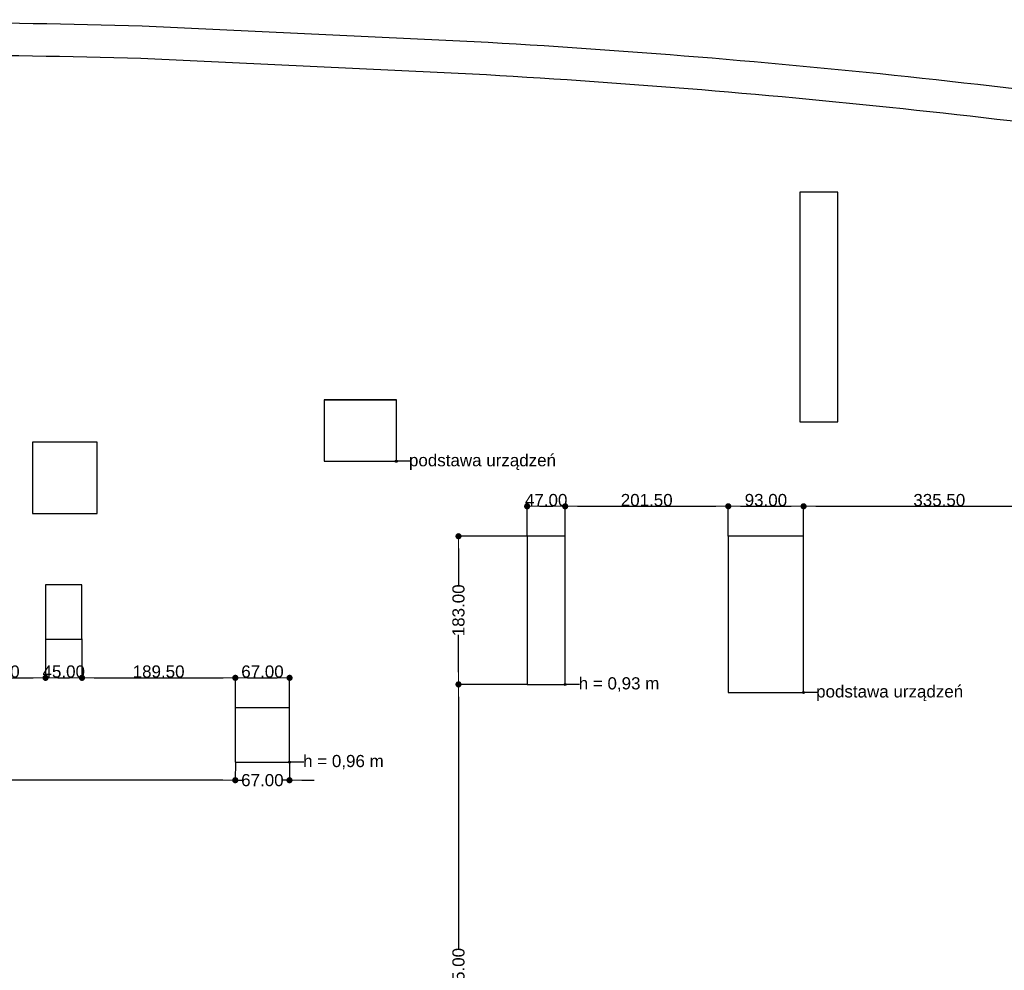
# Model space of a CAD drawing. Header units: millimetres. Extents: x -175445 to -20415, y -559200 to 231527.
# Tile 59 of 256: x -133454 to -121290, y -229884 to -218144. Entities that reach past the tile are written whole.
import ezdxf

# ---------------------------------------------------------------- set-up
doc = ezdxf.new("R2010")
doc.units = ezdxf.units.MM
doc.header["$MEASUREMENT"] = 0
doc.linetypes.add('Wipeout_Contour', pattern=[1000, 0, -1000])
for name, color, linetype in [('Linia', 7, 'Continuous'), ('Strop', 7, 'Continuous'), ('Słup', 7, 'Continuous'), ('Tekst', 7, 'Continuous'), ('Wymiary', 63, 'Continuous')]:
    doc.layers.add(name, color=color, linetype=linetype)
doc.styles.add('Arial', font='txt')
doc.styles.add('Times new roman', font='txt')
doc.dimstyles.new('GENERATED_STYLE__1', dxfattribs={"dimtxt": 150, "dimasz": 152, "dimexe": 0.18, "dimexo": 0, "dimgap": 0.09, "dimtad": 1, "dimtih": 1, "dimtoh": 1, "dimlfac": 0.1, "dimzin": 0, "dimdsep": 46, "dimtxsty": 'Arial', "dimblk": 'ARROWHEAD_11', "dimblk1": 'ARROWHEAD_11', "dimblk2": 'ARROWHEAD_11', "dimcen": 0.09, "dimclrd": 114, "dimclre": 114, "dimclrt": 114, "dimazin": 0, "dimtfac": 1, "dimtdec": 4, "dimtmove": 0, "dimatfit": 3, "dimfxl": 1, "dimtolj": 1, "dimtzin": 0, "dimarcsym": 0})
doc.dimstyles.new('GENERATED_STYLE__2', dxfattribs={"dimtxt": 150, "dimasz": 152, "dimexe": 0.18, "dimexo": 0, "dimgap": 0.09, "dimtad": 1, "dimlfac": 0.1, "dimzin": 0, "dimdsep": 46, "dimtxsty": 'Arial', "dimblk": 'ARROWHEAD_11', "dimblk1": 'ARROWHEAD_11', "dimblk2": 'ARROWHEAD_11', "dimcen": 0.09, "dimclrd": 114, "dimclre": 114, "dimclrt": 114, "dimazin": 0, "dimtfac": 1, "dimtdec": 4, "dimtmove": 0, "dimatfit": 3, "dimfxl": 1, "dimtolj": 1, "dimtzin": 0, "dimarcsym": 0})

# ---------------------------------------------------------------- blocks, each defined once
blk = doc.blocks.new('ARROWHEAD_11')
at = {"color": 0, "linetype": 'Continuous', "lineweight": 0}
blk.add_line((0, 0), (-1, 0), dxfattribs=at)
at = {"color": 0, "linetype": 'Continuous', "lineweight": 0, "const_width": 0.25, "flags": 128}
blk.add_lwpolyline([(-0.125, 0, 1), (0.125, 0, 1)], format="xyb", close=True, dxfattribs=at)
blk = doc.blocks.new('*D3934')
at = {"layer": 'Defpoints', "color": 0}
for p in [(-133135, -225792), (-134415, -226132), (-133135, -226272)]:
    blk.add_point(p, dxfattribs=at)
at = {"layer": 'Wymiary', "color": 114, "lineweight": -2}
for p, q in [((-133135, -225792), (-133135, -226272)), ((-134415, -226132), (-134415, -226272)), ((-134263, -226272), (-133287, -226272))]:
    blk.add_line(p, q, dxfattribs=at)
at = {"layer": 'Wymiary', "color": 114, "lineweight": -2, "xscale": 152, "yscale": 152, "zscale": 152, "rotation": 180}
blk.add_blockref('ARROWHEAD_11', (-134415, -226272), dxfattribs=at)
at = {"layer": 'Wymiary', "color": 114, "lineweight": -2, "xscale": 152, "yscale": 152, "zscale": 152}
blk.add_blockref('ARROWHEAD_11', (-133135, -226272), dxfattribs=at)
at = {"layer": 'Wymiary', "color": 114, "lineweight": 13, "insert": (-133775, -226195), "char_height": 150, "attachment_point": 5, "style": 'Arial'}
blk.add_mtext('\\A1;128.00', dxfattribs=at)
blk = doc.blocks.new('*D3935')
at = {"layer": 'Defpoints', "color": 0}
for p in [(-133135, -225792), (-132685, -225792), (-132685, -226272)]:
    blk.add_point(p, dxfattribs=at)
at = {"layer": 'Wymiary', "color": 114, "lineweight": -2}
for p, q in [((-133135, -225792), (-133135, -226272)), ((-132685, -225792), (-132685, -226272)), ((-132983, -226272), (-132837, -226272))]:
    blk.add_line(p, q, dxfattribs=at)
at = {"layer": 'Wymiary', "color": 114, "lineweight": -2, "xscale": 152, "yscale": 152, "zscale": 152, "rotation": 180}
blk.add_blockref('ARROWHEAD_11', (-133135, -226272), dxfattribs=at)
at = {"layer": 'Wymiary', "color": 114, "lineweight": -2, "xscale": 152, "yscale": 152, "zscale": 152}
blk.add_blockref('ARROWHEAD_11', (-132685, -226272), dxfattribs=at)
at = {"layer": 'Wymiary', "color": 114, "lineweight": 13, "insert": (-132910, -226195), "char_height": 150, "attachment_point": 5, "style": 'Arial'}
blk.add_mtext('\\A1;45.00', dxfattribs=at)
blk = doc.blocks.new('*D3936')
at = {"layer": 'Defpoints', "color": 0}
for p in [(-132685, -225792), (-130790, -226272), (-130790, -226642)]:
    blk.add_point(p, dxfattribs=at)
at = {"layer": 'Wymiary', "color": 114, "lineweight": -2}
for p, q in [((-132685, -225792), (-132685, -226272)), ((-132533, -226272), (-130942, -226272)), ((-130790, -226642), (-130790, -226271))]:
    blk.add_line(p, q, dxfattribs=at)
at = {"layer": 'Wymiary', "color": 114, "lineweight": -2, "xscale": 152, "yscale": 152, "zscale": 152, "rotation": 180}
blk.add_blockref('ARROWHEAD_11', (-132685, -226272), dxfattribs=at)
at = {"layer": 'Wymiary', "color": 114, "lineweight": -2, "xscale": 152, "yscale": 152, "zscale": 152}
blk.add_blockref('ARROWHEAD_11', (-130790, -226272), dxfattribs=at)
at = {"layer": 'Wymiary', "color": 114, "lineweight": 13, "insert": (-131738, -226195), "char_height": 150, "attachment_point": 5, "style": 'Arial'}
blk.add_mtext('\\A1;189.50', dxfattribs=at)
blk = doc.blocks.new('*D3937')
at = {"layer": 'Defpoints', "color": 0}
for p in [(-130120, -226272), (-130790, -226642), (-130120, -226642)]:
    blk.add_point(p, dxfattribs=at)
at = {"layer": 'Wymiary', "color": 114, "lineweight": -2}
for p, q in [((-130790, -226642), (-130790, -226271)), ((-130638, -226272), (-130272, -226272)), ((-130120, -226642), (-130120, -226271))]:
    blk.add_line(p, q, dxfattribs=at)
at = {"layer": 'Wymiary', "color": 114, "lineweight": -2, "xscale": 152, "yscale": 152, "zscale": 152, "rotation": 180}
blk.add_blockref('ARROWHEAD_11', (-130790, -226272), dxfattribs=at)
at = {"layer": 'Wymiary', "color": 114, "lineweight": -2, "xscale": 152, "yscale": 152, "zscale": 152}
blk.add_blockref('ARROWHEAD_11', (-130120, -226272), dxfattribs=at)
at = {"layer": 'Wymiary', "color": 114, "lineweight": 13, "insert": (-130455, -226195), "char_height": 150, "attachment_point": 5, "style": 'Arial'}
blk.add_mtext('\\A1;67.00', dxfattribs=at)
blk = doc.blocks.new('*D3938')
at = {"layer": 'Defpoints', "color": 0}
for p in [(-126715, -224153), (-127185, -224523), (-126715, -224523)]:
    blk.add_point(p, dxfattribs=at)
at = {"layer": 'Wymiary', "color": 114, "lineweight": -2}
for p, q in [((-127185, -224523), (-127185, -224153)), ((-127033, -224153), (-126867, -224153)), ((-126715, -224523), (-126715, -224153))]:
    blk.add_line(p, q, dxfattribs=at)
at = {"layer": 'Wymiary', "color": 114, "lineweight": -2, "xscale": 152, "yscale": 152, "zscale": 152, "rotation": 180}
blk.add_blockref('ARROWHEAD_11', (-127185, -224153), dxfattribs=at)
at = {"layer": 'Wymiary', "color": 114, "lineweight": -2, "xscale": 152, "yscale": 152, "zscale": 152}
blk.add_blockref('ARROWHEAD_11', (-126715, -224153), dxfattribs=at)
at = {"layer": 'Wymiary', "color": 114, "lineweight": 13, "insert": (-126950, -224077), "char_height": 150, "attachment_point": 5, "style": 'Arial'}
blk.add_mtext('\\A1;47.00', dxfattribs=at)
blk = doc.blocks.new('*D3939')
at = {"layer": 'Defpoints', "color": 0}
for p in [(-124700, -224153), (-126715, -224523), (-124700, -224523)]:
    blk.add_point(p, dxfattribs=at)
at = {"layer": 'Wymiary', "color": 114, "lineweight": -2}
for p, q in [((-126715, -224523), (-126715, -224153)), ((-126563, -224153), (-124852, -224153)), ((-124700, -224523), (-124700, -224153))]:
    blk.add_line(p, q, dxfattribs=at)
at = {"layer": 'Wymiary', "color": 114, "lineweight": -2, "xscale": 152, "yscale": 152, "zscale": 152, "rotation": 180}
blk.add_blockref('ARROWHEAD_11', (-126715, -224153), dxfattribs=at)
at = {"layer": 'Wymiary', "color": 114, "lineweight": -2, "xscale": 152, "yscale": 152, "zscale": 152}
blk.add_blockref('ARROWHEAD_11', (-124700, -224153), dxfattribs=at)
at = {"layer": 'Wymiary', "color": 114, "lineweight": 13, "insert": (-125708, -224077), "char_height": 150, "attachment_point": 5, "style": 'Arial'}
blk.add_mtext('\\A1;201.50', dxfattribs=at)
blk = doc.blocks.new('*D3940')
at = {"layer": 'Defpoints', "color": 0}
for p in [(-123770, -224153), (-124700, -224523), (-123770, -224523)]:
    blk.add_point(p, dxfattribs=at)
at = {"layer": 'Wymiary', "color": 114, "lineweight": -2}
for p, q in [((-124700, -224523), (-124700, -224153)), ((-124548, -224153), (-123922, -224153)), ((-123770, -224523), (-123770, -224153))]:
    blk.add_line(p, q, dxfattribs=at)
at = {"layer": 'Wymiary', "color": 114, "lineweight": -2, "xscale": 152, "yscale": 152, "zscale": 152, "rotation": 180}
blk.add_blockref('ARROWHEAD_11', (-124700, -224153), dxfattribs=at)
at = {"layer": 'Wymiary', "color": 114, "lineweight": -2, "xscale": 152, "yscale": 152, "zscale": 152}
blk.add_blockref('ARROWHEAD_11', (-123770, -224153), dxfattribs=at)
at = {"layer": 'Wymiary', "color": 114, "lineweight": 13, "insert": (-124235, -224077), "char_height": 150, "attachment_point": 5, "style": 'Arial'}
blk.add_mtext('\\A1;93.00', dxfattribs=at)
blk = doc.blocks.new('*D3941')
at = {"layer": 'Defpoints', "color": 0}
for p in [(-120415, -224153), (-123770, -224523), (-120415, -224523)]:
    blk.add_point(p, dxfattribs=at)
at = {"layer": 'Wymiary', "color": 114, "lineweight": -2}
for p, q in [((-123770, -224523), (-123770, -224153)), ((-123618, -224153), (-120567, -224153)), ((-120415, -224523), (-120415, -224153))]:
    blk.add_line(p, q, dxfattribs=at)
at = {"layer": 'Wymiary', "color": 114, "lineweight": -2, "xscale": 152, "yscale": 152, "zscale": 152, "rotation": 180}
blk.add_blockref('ARROWHEAD_11', (-123770, -224153), dxfattribs=at)
at = {"layer": 'Wymiary', "color": 114, "lineweight": -2, "xscale": 152, "yscale": 152, "zscale": 152}
blk.add_blockref('ARROWHEAD_11', (-120415, -224153), dxfattribs=at)
at = {"layer": 'Wymiary', "color": 114, "lineweight": 13, "insert": (-122093, -224077), "char_height": 150, "attachment_point": 5, "style": 'Arial'}
blk.add_mtext('\\A1;335.50', dxfattribs=at)
blk = doc.blocks.new('*D3954')
at = {"layer": 'Defpoints', "color": 0}
for p in [(-130790, -227312), (-130120, -227312), (-130791, -227536)]:
    blk.add_point(p, dxfattribs=at)
at = {"layer": 'Wymiary', "color": 114, "lineweight": -2}
for p, q in [((-130790, -227312), (-130791, -227536)), ((-130120, -227312), (-130121, -227536)), ((-130943, -227536), (-131095, -227536)), ((-130791, -227536), (-130709, -227536)), ((-130121, -227536), (-130202, -227536)), ((-129969, -227536), (-129817, -227536))]:
    blk.add_line(p, q, dxfattribs=at)
at = {"layer": 'Wymiary', "color": 114, "lineweight": -2, "xscale": 152, "yscale": 152, "zscale": 152}
for p, rotation in [((-130791, -227536), 359.9948180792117), ((-130121, -227536), 179.9948180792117)]:
    blk.add_blockref('ARROWHEAD_11', p, dxfattribs=dict(at, rotation=rotation))
at = {"layer": 'Wymiary', "color": 114, "lineweight": 13, "insert": (-130456, -227536), "char_height": 150, "attachment_point": 5, "rotation": 359.9948, "style": 'Arial'}
blk.add_mtext('\\A1;67.00', dxfattribs=at)
blk = doc.blocks.new('*D3955')
at = {"layer": 'Defpoints', "color": 0}
for p in [(-153090, -227310), (-130790, -227312), (-153091, -227534)]:
    blk.add_point(p, dxfattribs=at)
at = {"layer": 'Wymiary', "color": 114, "lineweight": -2}
for p, q in [((-153090, -227310), (-153091, -227534)), ((-130790, -227312), (-130791, -227536)), ((-152939, -227534), (-142311, -227535)), ((-130943, -227536), (-141570, -227535))]:
    blk.add_line(p, q, dxfattribs=at)
at = {"layer": 'Wymiary', "color": 114, "lineweight": -2, "xscale": 152, "yscale": 152, "zscale": 152}
for p, rotation in [((-153091, -227534), 179.9948180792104), ((-130791, -227536), 359.9948180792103)]:
    blk.add_blockref('ARROWHEAD_11', p, dxfattribs=dict(at, rotation=rotation))
at = {"layer": 'Wymiary', "color": 114, "lineweight": 13, "insert": (-141941, -227535), "char_height": 150, "attachment_point": 5, "rotation": 359.9948, "style": 'Arial'}
blk.add_mtext('\\A1;2230.00', dxfattribs=at)
blk = doc.blocks.new('*D4006')
at = {"layer": 'Defpoints', "color": 0}
for p in [(-128033, -226353), (-127185, -226353), (-127185, -233503)]:
    blk.add_point(p, dxfattribs=at)
at = {"layer": 'Wymiary', "color": 114, "lineweight": -2}
for p, q in [((-127185, -226353), (-128033, -226353)), ((-128033, -226505), (-128033, -229617)), ((-128033, -233351), (-128033, -230239)), ((-127185, -233503), (-128033, -233503))]:
    blk.add_line(p, q, dxfattribs=at)
at = {"layer": 'Wymiary', "color": 114, "lineweight": -2, "xscale": 152, "yscale": 152, "zscale": 152}
for p, rotation in [((-128033, -226353), 90), ((-128033, -233503), 270)]:
    blk.add_blockref('ARROWHEAD_11', p, dxfattribs=dict(at, rotation=rotation))
at = {"layer": 'Wymiary', "color": 114, "lineweight": 13, "insert": (-128033, -229928), "char_height": 150, "attachment_point": 5, "rotation": 90, "style": 'Arial'}
blk.add_mtext('\\A1;715.00', dxfattribs=at)
blk = doc.blocks.new('*D4007')
at = {"layer": 'Defpoints', "color": 0}
for p in [(-128033, -224523), (-127185, -224523), (-127185, -226353)]:
    blk.add_point(p, dxfattribs=at)
at = {"layer": 'Wymiary', "color": 114, "lineweight": -2}
for p, q in [((-127185, -224523), (-128033, -224523)), ((-128033, -224675), (-128033, -225134)), ((-128033, -226201), (-128033, -225742)), ((-127185, -226353), (-128033, -226353))]:
    blk.add_line(p, q, dxfattribs=at)
at = {"layer": 'Wymiary', "color": 114, "lineweight": -2, "xscale": 152, "yscale": 152, "zscale": 152}
for p, rotation in [((-128033, -224523), 90), ((-128033, -226353), 270)]:
    blk.add_blockref('ARROWHEAD_11', p, dxfattribs=dict(at, rotation=rotation))
at = {"layer": 'Wymiary', "color": 114, "lineweight": 13, "insert": (-128033, -225438), "char_height": 150, "attachment_point": 5, "rotation": 90, "style": 'Arial'}
blk.add_mtext('\\A1;183.00', dxfattribs=at)

msp = doc.modelspace()

# ---------------------------------------------------------------- linework, layer by layer
at = {"layer": 'Strop', "flags": 128}
for points in [[(-98815.362, -223819.574, 0.034912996), (-116630.822, -219636.298), (-116630.817, -219636.267), (-116630.92, -219636.25, 0.026147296), (-127667.74, -218426.566), (-131941.689, -218224.558, 0.006018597), (-134633.975, -218178.559, 0.048415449), (-156154.021, -220157.681, 0.000026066), (-156154.021, -220159.867), (-156154.021, -220678.407), (-156154.021, -222958.111), (-156154.021, -232007.681), (-155754.021, -232007.681), (-143615.433, -232007.681), (-143615.433, -245775.303), (-143615.433, -246316.861), (-143617.874, -246316.861), (-143617.874, -247882.5), (-141925.477, -247882.5), (-98195.477, -247882.5)], [(-98815.362, -223819.574, 0.034912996), (-116630.822, -219636.298), (-116630.817, -219636.267), (-116630.92, -219636.25, 0.026147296), (-127667.74, -218426.566), (-131941.689, -218224.558, 0.006018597), (-134633.975, -218178.559, 0.048415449), (-156154.021, -220157.681), (-156154.021, -232007.681), (-143615.433, -232007.681), (-143615.433, -245951.779), (-143617.874, -245949.552), (-143617.874, -247882.5), (-141925.477, -247882.5), (-98195.477, -247882.5)], [(-98933.785, -224201.642, 0.035678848), (-117090.059, -219967.643), (-117090.037, -219967.51, 0.025197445), (-127688.556, -218826.029), (-131956.953, -218624.283, 0.00601048), (-134635.993, -218578.554, 0.047671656), (-155754.021, -220489.101), (-155754.021, -231607.681), (-143215.433, -231607.681), (-143215.433, -245775.303), (-143215.433, -247482.5), (-141925.477, -247482.5), (-98595.477, -247482.5)]]:
    msp.add_lwpolyline(points, format="xyb", dxfattribs=at)

# ---------------------------------------------------------------- texts
at = {"layer": 'Tekst', "char_height": 150, "attachment_point": 2, "style": 'Times new roman'}
for s, insert in [('\\A1;{\\fArial|b0|i0|c0|p38;podstawa urządzeń}', (-127736.684, -223509.254)), ('\\A1;{\\fArial|b0|i0|c0|p38;h = 0,93 m}', (-126049.773, -226264.695)), ('\\A1;{\\fArial|b0|i0|c0|p38;podstawa urządzeń}', (-122706.373, -226364.695)), ('\\A1;{\\fArial|b0|i0|c0|p38;h = 0,96 m}', (-129454.772, -227224.2))]:
    msp.add_mtext(s, dxfattribs=dict(at, insert=insert))

# ---------------------------------------------------------------- next in the draw order: wipeouts: each hides what was drawn before it
at = {"color": 254, "linetype": 'Wipeout_Contour', "lineweight": 0, "ltscale": 514303.924463}
msp.add_wipeout([(-123815.808, -223111.696), (-123345.808, -223111.696), (-123345.808, -220271.696), (-123815.808, -220271.696)], dxfattribs=at).dxf.layer = 'Słup'
at = {"color": 254, "linetype": 'Wipeout_Contour', "lineweight": 0, "ltscale": 533984.417378}
msp.add_wipeout([(-129690.808, -223597.554), (-128800.808, -223597.554), (-128800.808, -222837.554), (-129690.808, -222837.554)], dxfattribs=at).dxf.layer = 'Słup'
at = {"color": 254, "linetype": 'Wipeout_Contour', "lineweight": 0, "ltscale": 547286.684902}
msp.add_wipeout([(-133295.477, -224242.5), (-132495.477, -224242.5), (-132495.477, -223362.5), (-133295.477, -223362.5)], dxfattribs=at).dxf.layer = 'Słup'
at = {"color": 254, "linetype": 'Wipeout_Contour', "lineweight": 0, "ltscale": 522636.766043}
msp.add_wipeout([(-127185.496, -226352.994), (-126715.496, -226352.994), (-126715.496, -224522.994), (-127185.496, -224522.994)], dxfattribs=at).dxf.layer = 'Słup'
at = {"color": 254, "linetype": 'Wipeout_Contour', "lineweight": 0, "ltscale": 512176.532723}
msp.add_wipeout([(-124700.496, -226452.994), (-123770.496, -226452.994), (-123770.496, -224522.994), (-124700.496, -224522.994)], dxfattribs=at).dxf.layer = 'Słup'
at = {"color": 254, "linetype": 'Wipeout_Contour', "lineweight": 0, "ltscale": 545506.807635}
msp.add_wipeout([(-133135.477, -225792.455), (-132685.477, -225792.455), (-132685.477, -225122.455), (-133135.477, -225122.455)], dxfattribs=at).dxf.layer = 'Słup'
at = {"color": 254, "linetype": 'Wipeout_Contour', "lineweight": 0, "ltscale": 534413.620681}
msp.add_wipeout([(-130790.496, -227312.5), (-130120.496, -227312.5), (-130120.496, -226642.5), (-130790.496, -226642.5)], dxfattribs=at).dxf.layer = 'Słup'

# ---------------------------------------------------------------- next in the draw order: hatches: boundary and pattern name
at = {"layer": 'Linia', "linetype": 'Continuous'}
for points in [[(-128788.308, -223597.554), (-128789.259, -223592.77), (-128791.969, -223588.715), (-128796.024, -223586.005), (-128800.808, -223585.054), (-128805.591, -223586.005), (-128809.646, -223588.715), (-128812.356, -223592.77), (-128813.308, -223597.554), (-128812.356, -223602.337), (-128809.646, -223606.393), (-128805.591, -223609.102), (-128800.808, -223610.054), (-128796.024, -223609.102), (-128791.969, -223606.393), (-128789.259, -223602.337)], [(-126702.996, -226352.994), (-126703.948, -226348.211), (-126706.657, -226344.155), (-126710.713, -226341.446), (-126715.496, -226340.494), (-126720.28, -226341.446), (-126724.335, -226344.155), (-126727.045, -226348.211), (-126727.996, -226352.994), (-126727.045, -226357.778), (-126724.335, -226361.833), (-126720.28, -226364.543), (-126715.496, -226365.494), (-126710.713, -226364.543), (-126706.657, -226361.833), (-126703.948, -226357.778)], [(-123757.996, -226452.994), (-123758.948, -226448.211), (-123761.657, -226444.155), (-123765.713, -226441.446), (-123770.496, -226440.494), (-123775.28, -226441.446), (-123779.335, -226444.155), (-123782.045, -226448.211), (-123782.996, -226452.994), (-123782.045, -226457.778), (-123779.335, -226461.833), (-123775.28, -226464.543), (-123770.496, -226465.494), (-123765.713, -226464.543), (-123761.657, -226461.833), (-123758.948, -226457.778)], [(-130107.996, -227312.5), (-130108.948, -227307.716), (-130111.657, -227303.661), (-130115.713, -227300.951), (-130120.496, -227300), (-130125.28, -227300.951), (-130129.335, -227303.661), (-130132.045, -227307.716), (-130132.996, -227312.5), (-130132.045, -227317.283), (-130129.335, -227321.339), (-130125.28, -227324.048), (-130120.496, -227325), (-130115.713, -227324.048), (-130111.657, -227321.339), (-130108.948, -227317.283)]]:
    msp.add_hatch(color=256, dxfattribs=at).paths.add_polyline_path(points)

# ---------------------------------------------------------------- next in the draw order: linework, layer by layer
at = {"layer": 'Linia'}
for p, q in [((-129690.808, -222837.554), (-128800.808, -222837.554)), ((-128623.999, -223597.554), (-128788.308, -223597.554)), ((-126538.688, -226352.994), (-126702.996, -226352.994)), ((-123593.688, -226452.994), (-123757.996, -226452.994)), ((-129943.688, -227312.5), (-130107.996, -227312.5))]:
    msp.add_line(p, q, dxfattribs=at)
for centre in [(-128800.808, -223597.554), (-126715.496, -226352.994), (-123770.496, -226452.994), (-130120.496, -227312.5)]:
    msp.add_circle(centre, 12.5, dxfattribs=at)
at = {"layer": 'Słup'}
for p, q in [((-123345.808, -220271.696), (-123815.808, -220271.696)), ((-123815.808, -220271.696), (-123815.808, -223111.696)), ((-123345.808, -223111.696), (-123345.808, -220271.696)), ((-128800.808, -222837.554), (-129690.808, -222837.554)), ((-129690.808, -222837.554), (-129690.808, -223597.554)), ((-128800.808, -223597.554), (-128800.808, -222837.554)), ((-123815.808, -223111.696), (-123345.808, -223111.696)), ((-132495.477, -223362.5), (-133295.477, -223362.5)), ((-133295.477, -223362.5), (-133295.477, -224242.5)), ((-132495.477, -224242.5), (-132495.477, -223362.5)), ((-129690.808, -223597.554), (-128800.808, -223597.554)), ((-133295.477, -224242.5), (-132495.477, -224242.5)), ((-126715.496, -224522.994), (-127185.496, -224522.994)), ((-127185.496, -224522.994), (-127185.496, -226352.994)), ((-126715.496, -226352.994), (-126715.496, -224522.994)), ((-123770.496, -224522.994), (-124700.496, -224522.994)), ((-124700.496, -224522.994), (-124700.496, -226452.994)), ((-123770.496, -226452.994), (-123770.496, -224522.994)), ((-132685.477, -225122.455), (-133135.477, -225122.455)), ((-133135.477, -225122.455), (-133135.477, -225792.455)), ((-132685.477, -225792.455), (-132685.477, -225122.455)), ((-133135.477, -225792.455), (-132685.477, -225792.455)), ((-127185.496, -226352.994), (-126715.496, -226352.994)), ((-124700.496, -226452.994), (-123770.496, -226452.994)), ((-130120.496, -226642.5), (-130790.496, -226642.5)), ((-130790.496, -226642.5), (-130790.496, -227312.5)), ((-130120.496, -227312.5), (-130120.496, -226642.5)), ((-130790.496, -227312.5), (-130120.496, -227312.5))]:
    msp.add_line(p, q, dxfattribs=at)

# ---------------------------------------------------------------- next in the draw order: dimensions: what is measured, and where the dimension line sits
at = {"layer": 'Wymiary', "color": 114, "lineweight": 13}
for base, p1, p2, picture, middle in [((-126715.496, -224153.335), (-127185.496, -224522.994), (-126715.496, -224522.994), '*D3938', (-126950.496, -224153.335)), ((-124700.496, -224153.335), (-126715.496, -224522.994), (-124700.496, -224522.994), '*D3939', (-125707.996, -224153.335)), ((-123770.496, -224153.335), (-124700.496, -224522.994), (-123770.496, -224522.994), '*D3940', (-124235.496, -224153.335)), ((-120415.496, -224153.335), (-123770.496, -224522.994), (-120415.496, -224522.994), '*D3941', (-122092.996, -224153.335)), ((-133135.477, -226271.619), (-134415.477, -226132.5), (-133135.477, -225792.455), '*D3934', (-133775.477, -226271.619)), ((-132685.477, -226271.619), (-133135.477, -225792.455), (-132685.477, -225792.455), '*D3935', (-132910.477, -226271.619)), ((-130790.496, -226271.619), (-132685.477, -225792.455), (-130790.496, -226642.5), '*D3936', (-131737.986, -226271.619)), ((-130120.496, -226271.619), (-130790.496, -226642.5), (-130120.496, -226642.5), '*D3937', (-130455.496, -226271.619))]:
    dim = msp.add_linear_dim(base=base, p1=p1, p2=p2, dimstyle='GENERATED_STYLE__1', dxfattribs=at)
    dim.commit()
    dim.dimension.update_dxf_attribs({"geometry": picture, "text_midpoint": middle, "dimtype": 160})
for base, p1, p2, angle, picture, middle, turn in [((-128033.091, -224522.994), (-127185.496, -226352.994), (-127185.496, -224522.994), 90, '*D4007', (-128033.091, -225437.994), 90), ((-128033.091, -226352.994), (-127185.496, -233502.994), (-127185.496, -226352.994), 90, '*D4006', (-128033.091, -229927.994), 90), ((-153090.517, -227533.779), (-130790.496, -227312.5), (-153090.496, -227310.456), 179.9948181, '*D3955', (-141940.516, -227534.787), 359.9948181), ((-130790.517, -227535.795), (-130120.496, -227312.5), (-130790.496, -227312.5), 179.9948181, '*D3954', (-130455.517, -227535.826), 359.9948181)]:
    dim = msp.add_linear_dim(base=base, p1=p1, p2=p2, angle=angle, dimstyle='GENERATED_STYLE__2', dxfattribs=at)
    dim.commit()
    dim.dimension.update_dxf_attribs({"geometry": picture, "text_midpoint": middle, "dimtype": 160, "text_rotation": turn})

doc.saveas('drawing.dxf')
